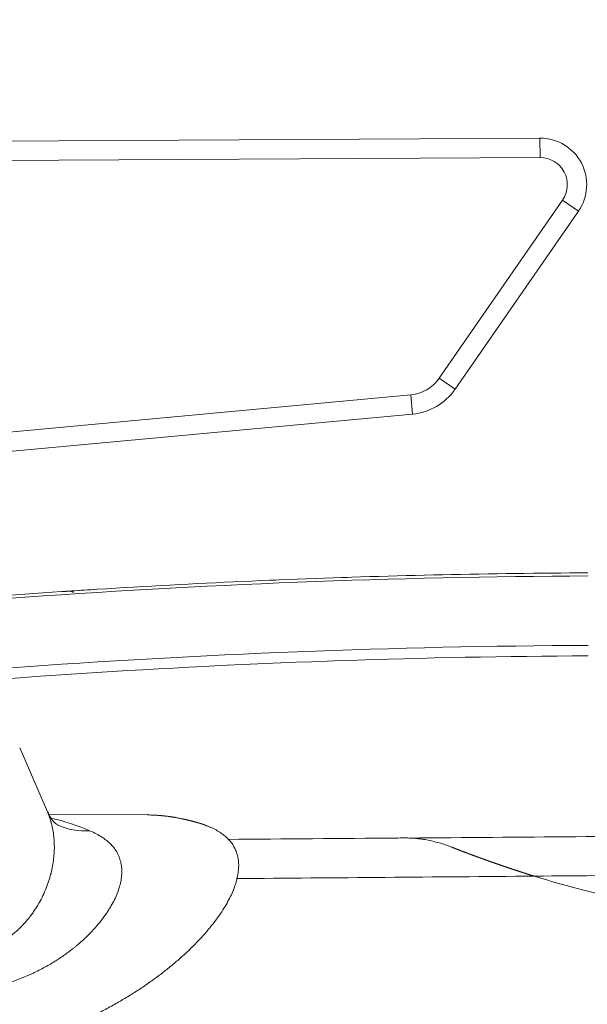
# Model space of a CAD drawing. Header units: millimetres. Extents: x 0 to 594, y 0 to 420.
# Tile 84 of 256: x 266.5 to 273.83, y 165.09 to 177.8. Entities that reach past the tile are written whole.
import ezdxf

# ---------------------------------------------------------------- set-up
doc = ezdxf.new("R2010")
doc.units = ezdxf.units.MM
doc.layers.add('1', color=7, linetype='Continuous', true_color=0xffffff)
doc.styles.add('Arial Unicode MS', font='txt')
doc.dimstyles.get("Standard").update_dxf_attribs({"dimtxt": 0.18, "dimasz": 0.18, "dimexe": 0.18, "dimexo": 0.0625, "dimgap": 0.09, "dimtad": 0, "dimtih": 1, "dimtoh": 1, "dimdec": 4, "dimzin": 0, "dimdsep": 46, "dimtxsty": 'Standard', "dimcen": 0.09, "dimadec": 0, "dimazin": 0, "dimtfac": 1, "dimtdec": 4, "dimtofl": 0, "dimtmove": 0, "dimatfit": 3, "dimfxl": 0, "dimtolj": 1, "dimtzin": 0, "dimarcsym": 0})

# ---------------------------------------------------------------- blocks, each defined once
blk = doc.blocks.new('_U6')
at = {"layer": '1', "color": 18, "lineweight": 13}
for p, q in [((249.492, 222.88), (249.492, 205.581)), ((345.447, 147.949), (345.447, 209.581)), ((249.492, 207.581), (266.947, 207.581)), ((345.447, 207.581), (327.992, 207.581))]:
    blk.add_line(p, q, dxfattribs=at)
at = {"layer": '1', "color": 18}
for points in [[(249.492, 207.581), (252.992, 208.519), (252.992, 206.643)], [(345.447, 207.581), (341.947, 206.643), (341.947, 208.519)]]:
    blk.add_solid(points, dxfattribs=at)
at = {"layer": '1', "color": 18, "linetype": 'Continuous', "lineweight": 13, "char_height": 3.5, "attachment_point": 7, "line_spacing_factor": 1.047437, "style": 'Arial Unicode MS'}
for s, insert in [('\\fArial Unicode MS|b0|i0;\\W1.0000;LCG (DRY WEIGHT)', (281.299, 204.945)), ('\\fArial Unicode MS|b0|i0;\\W1.0000;1.92', (268.632, 204.945))]:
    blk.add_mtext(s, dxfattribs=dict(at, insert=insert))
blk = doc.blocks.new('_U9')
at = {"layer": '1', "color": 18, "lineweight": 13}
for p, q in [((249.492, 164.64), (361.654, 164.64)), ((359.654, 164.64), (359.654, 150.774)), ((359.654, 124.367), (359.654, 138.607)), ((160.769, 124.367), (361.654, 124.367))]:
    blk.add_line(p, q, dxfattribs=at)
at = {"layer": '1', "color": 18}
for points in [[(359.654, 164.64), (360.592, 161.14), (358.717, 161.14)], [(359.654, 124.367), (358.717, 127.867), (360.592, 127.867)]]:
    blk.add_solid(points, dxfattribs=at)
at = {"layer": '1', "color": 18, "linetype": 'Continuous', "lineweight": 13, "char_height": 3.5, "attachment_point": 7, "rotation": 90, "line_spacing_factor": 1.047437, "style": 'Arial Unicode MS'}
for s, insert in [('\\fArial Unicode MS|b0|i0;\\W1.0000;SINGLE POINT LIFT* EYE', (369.695, 140.265)), ('\\fArial Unicode MS|b0|i0;\\W1.0000;0.81', (362.633, 140.265))]:
    blk.add_mtext(s, dxfattribs=dict(at, insert=insert))
blk = doc.blocks.new('_U10')
at = {"layer": '1', "color": 18, "lineweight": 13}
for p, q in [((249.492, 222.88), (380.277, 222.88)), ((378.277, 222.88), (378.277, 151.235)), ((378.277, 124.367), (378.277, 139.069)), ((160.769, 124.367), (380.277, 124.367))]:
    blk.add_line(p, q, dxfattribs=at)
at = {"layer": '1', "color": 18}
for points in [[(378.277, 222.88), (379.215, 219.38), (377.339, 219.38)], [(378.277, 124.367), (377.339, 127.867), (379.215, 127.867)]]:
    blk.add_solid(points, dxfattribs=at)
at = {"layer": '1', "color": 18, "linetype": 'Continuous', "lineweight": 13, "char_height": 3.5, "attachment_point": 7, "rotation": 90, "line_spacing_factor": 1.047437, "style": 'Arial Unicode MS'}
for s, insert in [('\\fArial Unicode MS|b0|i0;\\W1.0000;LIFTING STROPS* EYE', (388.318, 140.726)), ('\\fArial Unicode MS|b0|i0;\\W1.0000;1.97', (381.256, 140.726))]:
    blk.add_mtext(s, dxfattribs=dict(at, insert=insert))

msp = doc.modelspace()

# ---------------------------------------------------------------- linework, layer by layer
at = {"layer": '1', "color": 155, "linetype": 'Continuous', "lineweight": 13}
for p, q in [((261.777, 176.212), (273.222, 176.272)), ((273.222, 176.272), (273.223, 176.022)), ((273.223, 176.022), (261.778, 175.962)), ((271.919, 173.172), (273.512, 175.472)), ((273.512, 175.472), (273.718, 175.33)), ((273.718, 175.33), (272.125, 173.029)), ((271.919, 173.172), (272.125, 173.029)), ((264.03, 172.26), (271.554, 172.958)), ((271.554, 172.958), (271.577, 172.709)), ((271.577, 172.709), (264.054, 172.011)), ((266.862, 167.575), (266.507, 168.398)), ((268.153, 167.533), (266.885, 167.537))]:
    msp.add_line(p, q, dxfattribs=at)
for centre, radius, start, end in [((273.225, 175.672), 0.6, 325.3, 90.3), ((273.225, 175.672), 0.35, 325.3, 90.3), ((271.508, 173.456), 0.5, 275.3, 325.3), ((271.508, 173.456), 0.75, 275.3, 325.3)]:
    msp.add_arc(centre, radius, start, end, dxfattribs=at)
for centre, major_axis, ratio, start_param, end_param in [((267.145, 170.273), (0.01, -0.15), 0.80843, 2.584095, 3.141593), ((270.506, 156.274), (-4.585, 11.155), 0.340491, 5.950734, 6.05104), ((267.415, 168.31), (-0.42, -0.907), 0.906369, 6.276799, 6.751947)]:
    msp.add_ellipse(centre, major_axis=major_axis, ratio=ratio, start_param=start_param, end_param=end_param, dxfattribs=at)
for points, knots in [([(259.994, 169.716), (260.86, 169.831), (261.728, 169.935), (263.841, 170.163), (265.088, 170.276), (267.586, 170.459), (268.836, 170.529), (271.338, 170.626), (272.589, 170.653), (273.841, 170.659)], [0, 0, 0, 0, 0.188751, 0.188751, 0.459167, 0.459167, 0.729584, 0.729584, 1, 1, 1, 1]), ([(272.891, 170.65), (272.906, 170.651), (272.922, 170.651), (272.957, 170.651), (272.976, 170.651), (273, 170.652), (273.004, 170.652), (273.009, 170.652)], [0, 0, 0, 0, 0.449564, 0.449564, 0.899129, 0.899129, 1, 1, 1, 1]), ([(273.337, 170.655), (273.338, 170.655), (273.341, 170.655), (273.345, 170.655), (273.35, 170.656), (273.355, 170.656), (273.36, 170.656), (273.366, 170.656), (273.374, 170.656), (273.383, 170.656), (273.394, 170.656), (273.406, 170.656), (273.414, 170.656), (273.418, 170.656)], [0, 0, 0, 0, 0.072145, 0.143497, 0.21438, 0.285123, 0.356057, 0.427511, 0.499807, 0.624434, 0.74957, 0.874648, 1, 1, 1, 1]), ([(273.842, 170.619), (271.34, 170.608), (268.837, 170.51), (264.212, 170.171), (262.089, 169.953), (259.976, 169.674)], [0, 0, 0, 0, 0.540011, 0.540011, 1, 1, 1, 1]), ([(269.732, 170.563), (269.733, 170.563), (269.736, 170.563), (269.74, 170.563), (269.745, 170.564), (269.75, 170.564), (269.756, 170.564), (269.761, 170.564), (269.769, 170.564), (269.778, 170.565), (269.789, 170.565), (269.801, 170.566), (269.809, 170.566), (269.813, 170.566)], [0, 0, 0, 0, 0.072133, 0.143477, 0.214356, 0.285099, 0.356037, 0.427498, 0.499806, 0.624429, 0.749569, 0.874646, 1, 1, 1, 1]), ([(270.659, 170.598), (270.661, 170.598), (270.666, 170.598), (270.673, 170.599), (270.679, 170.599), (270.686, 170.599), (270.692, 170.599), (270.698, 170.599), (270.706, 170.6), (270.715, 170.6), (270.724, 170.6), (270.733, 170.601), (270.738, 170.601), (270.74, 170.601)], [0, 0, 0, 0, 0.072179, 0.143556, 0.214454, 0.285198, 0.35612, 0.427545, 0.499795, 0.624485, 0.749551, 0.874701, 1, 1, 1, 1]), ([(267.054, 170.417), (267.056, 170.417), (267.061, 170.418), (267.068, 170.418), (267.074, 170.419), (267.081, 170.419), (267.087, 170.42), (267.094, 170.42), (267.101, 170.42), (267.11, 170.421), (267.12, 170.422), (267.128, 170.422), (267.133, 170.423), (267.136, 170.423)], [0, 0, 0, 0, 0.072195, 0.143585, 0.214489, 0.285231, 0.356139, 0.427539, 0.499749, 0.624458, 0.749488, 0.874699, 1, 1, 1, 1]), ([(260.244, 168.805), (262.27, 169.07), (264.304, 169.278), (268.839, 169.613), (271.341, 169.711), (273.842, 169.722)], [0, 0, 0, 0, 0.449472, 0.449472, 1, 1, 1, 1]), ([(331.426, 167.716), (330.541, 167.709), (328.685, 167.694), (325.769, 167.671), (322.591, 167.645), (319.148, 167.617), (315.417, 167.587), (311.393, 167.554), (307.074, 167.518), (302.48, 167.48), (297.614, 167.44), (292.507, 167.399), (287.164, 167.356), (281.588, 167.312), (276.348, 167.272), (272.967, 167.246), (271.532, 167.235)], [0, 0, 0, 0, 0.044318, 0.092978, 0.146046, 0.203522, 0.265409, 0.332954, 0.405073, 0.481764, 0.563019, 0.648834, 0.737546, 0.830639, 0.928106, 1, 1, 1, 1]), ([(265.247, 165.709), (265.275, 165.705), (265.304, 165.701), (265.362, 165.696), (265.391, 165.694), (265.448, 165.691), (265.477, 165.69), (265.534, 165.69), (265.563, 165.691), (265.62, 165.693), (265.649, 165.695), (265.681, 165.698), (265.685, 165.698), (265.692, 165.699), (265.695, 165.699), (265.706, 165.701), (265.727, 165.703), (265.755, 165.707), (265.776, 165.71), (265.79, 165.712), (265.797, 165.714), (265.818, 165.717), (265.859, 165.725), (265.899, 165.735), (265.978, 165.756), (266.028, 165.773), (266.1, 165.802), (266.124, 165.812), (266.153, 165.825), (266.159, 165.828), (266.17, 165.834), (266.187, 165.842), (266.215, 165.857), (266.237, 165.869), (266.253, 165.878), (266.258, 165.882), (266.269, 165.888), (266.274, 165.891), (266.3, 165.907), (266.319, 165.92), (266.358, 165.947), (266.376, 165.961), (266.412, 165.988), (266.429, 166.003), (266.463, 166.032), (266.479, 166.046), (266.51, 166.076), (266.525, 166.091), (266.555, 166.122), (266.569, 166.137), (266.596, 166.169), (266.609, 166.184), (266.625, 166.204), (266.628, 166.208), (266.635, 166.216), (266.644, 166.228), (266.653, 166.24), (266.671, 166.264), (266.682, 166.281), (266.715, 166.329), (266.735, 166.361), (266.772, 166.426), (266.789, 166.459), (266.82, 166.523), (266.834, 166.556), (266.859, 166.62), (266.871, 166.652), (266.886, 166.701), (266.891, 166.717), (266.898, 166.741), (266.901, 166.753), (266.904, 166.765), (266.907, 166.773), (266.908, 166.777), (266.917, 166.812), (266.923, 166.844), (266.935, 166.906), (266.939, 166.937), (266.946, 166.998), (266.949, 167.028), (266.952, 167.088), (266.952, 167.118), (266.951, 167.176), (266.949, 167.205), (266.944, 167.261), (266.941, 167.289), (266.932, 167.345), (266.926, 167.372), (266.917, 167.413), (266.913, 167.426), (266.909, 167.443), (266.908, 167.446), (266.906, 167.453), (266.905, 167.456), (266.902, 167.466), (266.892, 167.499), (266.88, 167.531), (266.867, 167.562), (266.865, 167.568), (266.862, 167.574)], [0, 0, 0, 0, 0.019807, 0.019807, 0.039613, 0.039613, 0.05942, 0.05942, 0.079227, 0.079227, 0.099033, 0.099033, 0.101509, 0.101509, 0.103985, 0.103985, 0.108937, 0.11884, 0.123792, 0.123792, 0.128743, 0.128743, 0.138647, 0.158453, 0.158453, 0.198067, 0.198067, 0.217874, 0.217874, 0.222825, 0.222825, 0.227777, 0.23768, 0.247584, 0.247584, 0.252535, 0.252535, 0.257487, 0.257487, 0.277294, 0.277294, 0.2971, 0.2971, 0.316907, 0.316907, 0.336714, 0.336714, 0.35652, 0.35652, 0.376327, 0.376327, 0.396134, 0.396134, 0.401085, 0.401085, 0.406037, 0.41594, 0.41594, 0.435747, 0.435747, 0.47536, 0.47536, 0.514974, 0.514974, 0.554587, 0.554587, 0.594201, 0.594201, 0.614007, 0.614007, 0.623911, 0.628862, 0.628862, 0.633814, 0.633814, 0.673427, 0.673427, 0.713041, 0.713041, 0.752654, 0.752654, 0.792267, 0.792267, 0.831881, 0.831881, 0.871494, 0.871494, 0.911108, 0.911108, 0.930914, 0.930914, 0.935866, 0.935866, 0.940818, 0.940818, 0.950721, 0.990334, 0.990334, 1, 1, 1, 1]), ([(266.997, 167.401), (266.998, 167.401), (266.999, 167.401), (266.97, 167.418), (266.908, 167.482), (266.878, 167.545), (266.866, 167.576)], [0, 0, 0, 0, 0.062458, 0.380132, 0.736607, 1, 1, 1, 1]), ([(268.405, 167.516), (268.403, 167.516), (268.4, 167.517), (268.394, 167.517), (268.389, 167.518), (268.384, 167.519), (268.379, 167.519), (268.374, 167.52), (268.368, 167.52), (268.363, 167.521), (268.358, 167.521), (268.354, 167.522), (268.349, 167.522), (268.344, 167.523), (268.339, 167.523), (268.334, 167.524), (268.329, 167.524), (268.325, 167.525), (268.32, 167.525), (268.316, 167.525), (268.311, 167.526), (268.307, 167.526), (268.302, 167.527), (268.293, 167.527), (268.278, 167.528), (268.258, 167.53), (268.238, 167.531), (268.203, 167.532), (268.175, 167.533), (268.153, 167.533)], [0, 0, 0, 0, 0.020824, 0.041485, 0.061984, 0.082322, 0.102497, 0.122509, 0.14236, 0.162049, 0.181575, 0.20094, 0.220142, 0.239182, 0.25806, 0.276775, 0.295329, 0.313721, 0.33195, 0.350017, 0.367922, 0.385665, 0.403246, 0.420665, 0.499783, 0.578739, 0.657532, 0.736164, 1, 1, 1, 1]), ([(268.81, 167.431), (268.808, 167.431), (268.804, 167.432), (268.799, 167.434), (268.793, 167.435), (268.788, 167.437), (268.783, 167.438), (268.777, 167.44), (268.772, 167.441), (268.767, 167.443), (268.761, 167.444), (268.756, 167.446), (268.751, 167.447), (268.745, 167.449), (268.74, 167.45), (268.735, 167.452), (268.73, 167.453), (268.725, 167.454), (268.719, 167.456), (268.714, 167.457), (268.709, 167.458), (268.704, 167.459), (268.699, 167.461), (268.694, 167.462), (268.689, 167.463), (268.684, 167.465), (268.679, 167.466), (268.673, 167.467), (268.668, 167.468), (268.663, 167.469), (268.659, 167.47), (268.654, 167.472), (268.649, 167.473), (268.644, 167.474), (268.639, 167.475), (268.634, 167.476), (268.629, 167.477), (268.624, 167.478), (268.619, 167.479), (268.614, 167.48), (268.61, 167.481), (268.6, 167.483), (268.585, 167.487), (268.564, 167.491), (268.544, 167.494), (268.528, 167.497), (268.516, 167.5), (268.507, 167.501), (268.498, 167.503), (268.49, 167.504), (268.481, 167.505), (268.471, 167.507), (268.462, 167.508), (268.453, 167.51), (268.444, 167.511), (268.434, 167.512), (268.424, 167.514), (268.415, 167.515), (268.408, 167.516), (268.405, 167.516)], [0, 0, 0, 0, 0.013185, 0.026335, 0.03945, 0.052529, 0.065574, 0.078583, 0.091557, 0.104496, 0.1174, 0.130269, 0.143102, 0.155901, 0.168664, 0.181393, 0.194086, 0.206744, 0.219367, 0.231954, 0.244507, 0.257024, 0.269507, 0.281954, 0.294366, 0.306743, 0.319085, 0.331392, 0.343664, 0.3559, 0.368102, 0.380268, 0.392399, 0.404495, 0.416556, 0.428582, 0.440573, 0.452528, 0.464449, 0.476334, 0.488185, 0.5, 0.55007, 0.600093, 0.65007, 0.7, 0.721263, 0.742829, 0.764697, 0.786867, 0.80934, 0.832114, 0.855191, 0.87857, 0.902252, 0.926235, 0.950521, 0.97511, 1, 1, 1, 1]), ([(264.653, 164.311), (264.657, 164.311), (264.665, 164.311), (264.676, 164.311), (264.687, 164.311), (264.697, 164.311), (264.706, 164.311), (264.715, 164.311), (264.723, 164.311), (264.733, 164.311), (264.744, 164.311), (264.757, 164.312), (264.77, 164.312), (264.783, 164.312), (264.796, 164.312), (264.831, 164.313), (264.887, 164.314), (264.99, 164.318), (265.12, 164.325), (265.326, 164.341), (265.582, 164.37), (265.851, 164.414), (266.082, 164.462), (266.278, 164.508), (266.471, 164.561), (266.659, 164.619), (266.844, 164.682), (267.024, 164.75), (267.198, 164.823), (267.368, 164.899), (267.532, 164.98), (267.691, 165.064), (267.843, 165.152), (267.989, 165.241), (268.128, 165.333), (268.26, 165.427), (268.385, 165.522), (268.503, 165.619), (268.614, 165.715), (268.717, 165.812), (268.812, 165.908), (268.9, 166.004), (268.979, 166.099), (269.051, 166.193), (269.115, 166.284), (269.17, 166.374), (269.218, 166.461), (269.257, 166.546), (269.288, 166.629), (269.311, 166.708), (269.326, 166.783), (269.333, 166.856), (269.331, 166.925), (269.322, 166.99), (269.305, 167.051), (269.28, 167.109), (269.247, 167.163), (269.206, 167.213), (269.158, 167.259), (269.103, 167.301), (269.051, 167.333), (269.006, 167.356), (268.97, 167.373), (268.94, 167.386), (268.918, 167.394), (268.903, 167.4), (268.888, 167.405), (268.875, 167.41), (268.863, 167.414), (268.852, 167.418), (268.843, 167.42), (268.835, 167.423), (268.828, 167.425), (268.819, 167.428), (268.813, 167.43), (268.81, 167.431)], [0, 0, 0, 0, 0.001182, 0.002305, 0.00337, 0.004376, 0.005323, 0.006211, 0.00704, 0.007811, 0.009116, 0.010419, 0.011721, 0.013023, 0.014323, 0.015623, 0.023429, 0.031245, 0.046873, 0.062489, 0.093793, 0.124968, 0.145771, 0.166585, 0.187453, 0.208301, 0.229115, 0.249939, 0.270706, 0.29152, 0.312424, 0.333235, 0.35405, 0.37491, 0.395681, 0.416503, 0.437415, 0.458228, 0.47906, 0.499948, 0.520732, 0.541564, 0.562479, 0.583297, 0.604129, 0.625011, 0.645801, 0.666633, 0.687541, 0.708345, 0.72917, 0.750046, 0.770809, 0.791628, 0.812534, 0.833324, 0.854144, 0.875021, 0.895781, 0.916601, 0.937509, 0.947925, 0.958339, 0.968754, 0.972696, 0.976614, 0.980507, 0.984377, 0.986944, 0.989548, 0.992189, 0.993678, 0.995476, 0.997583, 1, 1, 1, 1]), ([(267.412, 167.328), (267.44, 167.316), (267.468, 167.303), (267.519, 167.276), (267.567, 167.248), (267.63, 167.202), (267.685, 167.152), (267.715, 167.116), (267.742, 167.079), (267.755, 167.06), (267.776, 167.02), (267.785, 166.999), (267.797, 166.967), (267.801, 166.956), (267.805, 166.939), (267.807, 166.934), (267.809, 166.925), (267.809, 166.922), (267.811, 166.917), (267.816, 166.891), (267.823, 166.841), (267.823, 166.792), (267.82, 166.742), (267.817, 166.717), (267.808, 166.664), (267.802, 166.638), (267.787, 166.584), (267.777, 166.556), (267.756, 166.5), (267.743, 166.471), (267.715, 166.413), (267.7, 166.383), (267.68, 166.349), (267.678, 166.345), (267.673, 166.338), (267.666, 166.326), (267.65, 166.3), (267.635, 166.277), (267.604, 166.231), (267.581, 166.2), (267.533, 166.138), (267.507, 166.107), (267.452, 166.045), (267.423, 166.014), (267.36, 165.952), (267.327, 165.92), (267.274, 165.874), (267.256, 165.858), (267.228, 165.835), (267.218, 165.827), (267.204, 165.815), (267.199, 165.812), (267.189, 165.804), (267.145, 165.769), (267.099, 165.735), (267.012, 165.676), (266.967, 165.647), (266.873, 165.59), (266.823, 165.563), (266.746, 165.523), (266.72, 165.51), (266.68, 165.49), (266.659, 165.481), (266.639, 165.472), (266.625, 165.465), (266.618, 165.462), (266.555, 165.435), (266.497, 165.412), (266.379, 165.369), (266.319, 165.349), (266.194, 165.313), (266.131, 165.296), (266.049, 165.278), (266.024, 165.272), (265.999, 165.267), (265.982, 165.264), (265.974, 165.262), (265.932, 165.254), (265.899, 165.248), (265.797, 165.232), (265.73, 165.223), (265.593, 165.209), (265.524, 165.204), (265.385, 165.197), (265.315, 165.196), (265.245, 165.196)], [0, 0, 0, 0, 0.03125, 0.03125, 0.0625, 0.09375, 0.125, 0.15625, 0.15625, 0.1875, 0.1875, 0.21875, 0.21875, 0.234375, 0.234375, 0.242188, 0.242188, 0.246094, 0.246094, 0.25, 0.28125, 0.3125, 0.3125, 0.34375, 0.34375, 0.375, 0.375, 0.40625, 0.40625, 0.4375, 0.4375, 0.46875, 0.46875, 0.472656, 0.472656, 0.476563, 0.484375, 0.5, 0.5, 0.53125, 0.53125, 0.5625, 0.5625, 0.59375, 0.59375, 0.625, 0.625, 0.640625, 0.640625, 0.648438, 0.648438, 0.652344, 0.652344, 0.65625, 0.6875, 0.6875, 0.71875, 0.71875, 0.75, 0.75, 0.765625, 0.765625, 0.773438, 0.777344, 0.777344, 0.78125, 0.78125, 0.8125, 0.8125, 0.84375, 0.84375, 0.875, 0.875, 0.882813, 0.886719, 0.886719, 0.890625, 0.890625, 0.90625, 0.90625, 0.9375, 0.9375, 0.96875, 0.96875, 1, 1, 1, 1]), ([(271.371, 167.234), (271.376, 167.234), (271.382, 167.234), (271.425, 167.237), (271.474, 167.237), (271.522, 167.236), (271.532, 167.235)], [0, 0, 0, 0, 0.096213, 0.096213, 0.814216, 1, 1, 1, 1]), ([(271.532, 167.235), (271.561, 167.234), (271.589, 167.232), (271.628, 167.229), (271.637, 167.228), (271.657, 167.225), (271.685, 167.222), (271.714, 167.218), (271.772, 167.208), (271.811, 167.2), (271.926, 167.172), (272.003, 167.148), (272.079, 167.118)], [0, 0, 0, 0, 0.156341, 0.156341, 0.209069, 0.209069, 0.261798, 0.367255, 0.367255, 0.57817, 0.57817, 1, 1, 1, 1]), ([(272.079, 167.118), (272.08, 167.117), (272.082, 167.117), (272.085, 167.116), (272.088, 167.114), (272.09, 167.113), (272.093, 167.112), (272.096, 167.111), (272.099, 167.11), (272.102, 167.109), (272.105, 167.108), (272.108, 167.107), (272.11, 167.106), (272.113, 167.104), (272.116, 167.103), (272.119, 167.102), (272.122, 167.101), (272.125, 167.1), (272.128, 167.099), (272.131, 167.098), (272.134, 167.096), (272.137, 167.095), (272.14, 167.094), (272.143, 167.093), (272.146, 167.092), (272.149, 167.09), (272.152, 167.089), (272.155, 167.088), (272.159, 167.087), (272.162, 167.086), (272.165, 167.085), (272.168, 167.083), (272.171, 167.082), (272.174, 167.081), (272.177, 167.08), (272.181, 167.078), (272.184, 167.077), (272.187, 167.076), (272.19, 167.075), (272.193, 167.074), (272.197, 167.072), (272.2, 167.071), (272.203, 167.07), (272.206, 167.069), (272.21, 167.067), (272.213, 167.066), (272.216, 167.065), (272.22, 167.064), (272.223, 167.062), (272.226, 167.061), (272.23, 167.06), (272.233, 167.058), (272.236, 167.057), (272.24, 167.056), (272.243, 167.055), (272.247, 167.053), (272.25, 167.052), (272.253, 167.051), (272.257, 167.049), (272.26, 167.048), (272.264, 167.047), (272.267, 167.045), (272.271, 167.044), (272.274, 167.043), (272.278, 167.041), (272.281, 167.04), (272.285, 167.039), (272.288, 167.037), (272.292, 167.036), (272.296, 167.035), (272.299, 167.033), (272.303, 167.032), (272.306, 167.031), (272.31, 167.029), (272.314, 167.028), (272.317, 167.027), (272.321, 167.025), (272.325, 167.024), (272.328, 167.023), (272.332, 167.021), (272.336, 167.02), (272.339, 167.018), (272.343, 167.017), (272.347, 167.016), (272.351, 167.014), (272.354, 167.013), (272.358, 167.011), (272.362, 167.01), (272.366, 167.009), (272.369, 167.007), (272.373, 167.006), (272.377, 167.004), (272.381, 167.003), (272.385, 167.002), (272.389, 167), (272.393, 166.999), (272.396, 166.997), (272.4, 166.996), (272.404, 166.994), (272.408, 166.993), (272.412, 166.992), (272.416, 166.99), (272.42, 166.989), (272.424, 166.987), (272.428, 166.986), (272.432, 166.984), (272.436, 166.983), (272.44, 166.981), (272.444, 166.98), (272.448, 166.979), (272.452, 166.977), (272.456, 166.976), (272.46, 166.974), (272.464, 166.973), (272.468, 166.971), (272.472, 166.97), (272.476, 166.968), (272.48, 166.967), (272.484, 166.965), (272.489, 166.964), (272.493, 166.962), (272.497, 166.961), (272.501, 166.959), (272.505, 166.958), (272.509, 166.956), (272.514, 166.955), (272.518, 166.953), (272.522, 166.952), (272.526, 166.95), (272.531, 166.949), (272.535, 166.947), (272.539, 166.946), (272.543, 166.944), (272.548, 166.943), (272.552, 166.941), (272.556, 166.939), (272.56, 166.938), (272.565, 166.936), (272.569, 166.935), (272.573, 166.933), (272.578, 166.932), (272.582, 166.93), (272.587, 166.929), (272.591, 166.927), (272.595, 166.926), (272.6, 166.924), (272.604, 166.922), (272.609, 166.921), (272.613, 166.919), (272.618, 166.918), (272.622, 166.916), (272.626, 166.915), (272.631, 166.913), (272.635, 166.911), (272.64, 166.91), (272.644, 166.908), (272.649, 166.907), (272.654, 166.905), (272.658, 166.904), (272.663, 166.902), (272.667, 166.9), (272.672, 166.899), (272.676, 166.897), (272.681, 166.896), (272.686, 166.894), (272.69, 166.892), (272.695, 166.891), (272.699, 166.889), (272.704, 166.888), (272.709, 166.886), (272.713, 166.884), (272.718, 166.883), (272.723, 166.881), (272.727, 166.88), (272.732, 166.878), (272.737, 166.876), (272.742, 166.875), (272.746, 166.873), (272.751, 166.871), (272.756, 166.87), (272.761, 166.868), (272.765, 166.867), (272.77, 166.865), (272.775, 166.863), (272.78, 166.862), (272.785, 166.86), (272.789, 166.858), (272.794, 166.857), (272.799, 166.855), (272.804, 166.853), (272.809, 166.852), (272.814, 166.85), (272.819, 166.849), (272.824, 166.847), (272.828, 166.845), (272.833, 166.844), (272.838, 166.842), (272.843, 166.84), (272.848, 166.839), (272.853, 166.837), (272.858, 166.835), (272.863, 166.834), (272.868, 166.832), (272.873, 166.83), (272.878, 166.829), (272.883, 166.827), (272.888, 166.825), (272.893, 166.824), (272.898, 166.822), (272.903, 166.82), (272.908, 166.819), (272.914, 166.817), (272.919, 166.815), (272.924, 166.814), (272.929, 166.812), (272.934, 166.81), (272.939, 166.809), (272.944, 166.807), (272.949, 166.805), (272.954, 166.804), (272.96, 166.802), (272.965, 166.8), (272.97, 166.799), (272.975, 166.797), (272.98, 166.795), (272.986, 166.793), (272.991, 166.792), (272.996, 166.79), (273.001, 166.788), (273.007, 166.787), (273.012, 166.785), (273.017, 166.783), (273.022, 166.782), (273.028, 166.78), (273.033, 166.778), (273.038, 166.777), (273.044, 166.775), (273.049, 166.773), (273.054, 166.771), (273.06, 166.77), (273.065, 166.768), (273.07, 166.766), (273.076, 166.765), (273.081, 166.763), (273.087, 166.761), (273.092, 166.76), (273.097, 166.758), (273.103, 166.756), (273.108, 166.754), (273.114, 166.753), (273.119, 166.751), (273.125, 166.749), (273.13, 166.748), (273.136, 166.746), (273.141, 166.744), (273.145, 166.743), (273.147, 166.743)], [0, 0, 0, 0, 0.003937, 0.007874, 0.011811, 0.015747, 0.019684, 0.023621, 0.027558, 0.031494, 0.035431, 0.039368, 0.043304, 0.047241, 0.051178, 0.055114, 0.059051, 0.062987, 0.066924, 0.07086, 0.074797, 0.078733, 0.08267, 0.086606, 0.090543, 0.094479, 0.098416, 0.102352, 0.106288, 0.110225, 0.114161, 0.118097, 0.122034, 0.12597, 0.129906, 0.133843, 0.137779, 0.141715, 0.145652, 0.149588, 0.153524, 0.157461, 0.161397, 0.165333, 0.16927, 0.173206, 0.177142, 0.181078, 0.185015, 0.188951, 0.192887, 0.196824, 0.20076, 0.204696, 0.208633, 0.212569, 0.216505, 0.220442, 0.224378, 0.228314, 0.232251, 0.236187, 0.240123, 0.24406, 0.247996, 0.251932, 0.255869, 0.259805, 0.263742, 0.267678, 0.271614, 0.275551, 0.279487, 0.283424, 0.28736, 0.291297, 0.295233, 0.29917, 0.303106, 0.307043, 0.310979, 0.314916, 0.318852, 0.322789, 0.326725, 0.330662, 0.334598, 0.338535, 0.342472, 0.346408, 0.350345, 0.354281, 0.358218, 0.362155, 0.366091, 0.370028, 0.373965, 0.377902, 0.381838, 0.385775, 0.389712, 0.393649, 0.397585, 0.401522, 0.405459, 0.409396, 0.413333, 0.417269, 0.421206, 0.425143, 0.42908, 0.433017, 0.436954, 0.440891, 0.444828, 0.448765, 0.452702, 0.456639, 0.460576, 0.464513, 0.46845, 0.472387, 0.476324, 0.480261, 0.484198, 0.488135, 0.492072, 0.496009, 0.499946, 0.503883, 0.507821, 0.511758, 0.515695, 0.519632, 0.523569, 0.527506, 0.531444, 0.535381, 0.539318, 0.543255, 0.547193, 0.55113, 0.555067, 0.559004, 0.562942, 0.566879, 0.570816, 0.574754, 0.578691, 0.582628, 0.586566, 0.590503, 0.59444, 0.598378, 0.602315, 0.606253, 0.61019, 0.614127, 0.618065, 0.622002, 0.62594, 0.629877, 0.633814, 0.637752, 0.641689, 0.645627, 0.649564, 0.653502, 0.657439, 0.661377, 0.665314, 0.669252, 0.673189, 0.677127, 0.681064, 0.685001, 0.688939, 0.692876, 0.696814, 0.700751, 0.704689, 0.708626, 0.712564, 0.716501, 0.720439, 0.724376, 0.728314, 0.732251, 0.736189, 0.740126, 0.744064, 0.748001, 0.751939, 0.755876, 0.759814, 0.763751, 0.767689, 0.771626, 0.775564, 0.779501, 0.783439, 0.787376, 0.791314, 0.795251, 0.799189, 0.803126, 0.807064, 0.811001, 0.814939, 0.818876, 0.822814, 0.826751, 0.830689, 0.834626, 0.838564, 0.842501, 0.846439, 0.850376, 0.854314, 0.858251, 0.862189, 0.866126, 0.870064, 0.874001, 0.877939, 0.881876, 0.885813, 0.889751, 0.893688, 0.897626, 0.901563, 0.905501, 0.909438, 0.913376, 0.917313, 0.921251, 0.925188, 0.929126, 0.933063, 0.937001, 0.940938, 0.944876, 0.948813, 0.95275, 0.956688, 0.960625, 0.964563, 0.9685, 0.972438, 0.976375, 0.980313, 0.98425, 0.988188, 0.992125, 0.996063, 1, 1, 1, 1]), ([(273.147, 166.743), (273.756, 166.748), (274.365, 166.753), (275.584, 166.763), (276.194, 166.768), (278.022, 166.783), (279.241, 166.792), (282.897, 166.822), (285.335, 166.841), (290.211, 166.878), (292.648, 166.897), (296.305, 166.925), (297.524, 166.934), (299.961, 166.952), (302.399, 166.971), (306.056, 166.999), (308.493, 167.017), (310.931, 167.036), (312.15, 167.045), (314.588, 167.063), (315.807, 167.072), (319.463, 167.1), (321.901, 167.118), (326.776, 167.153), (329.214, 167.171), (331.652, 167.188)], [0, 0, 0, 0, 0.03125, 0.03125, 0.0625, 0.0625, 0.125, 0.125, 0.25, 0.25, 0.375, 0.375, 0.4375, 0.4375, 0.5, 0.5625, 0.625, 0.625, 0.6875, 0.6875, 0.75, 0.75, 0.875, 0.875, 1, 1, 1, 1]), ([(273.147, 166.743), (273.262, 166.707), (273.383, 166.67), (273.638, 166.599), (273.77, 166.564), (274.046, 166.495), (274.189, 166.462), (274.483, 166.399), (274.635, 166.37), (274.945, 166.316), (275.104, 166.292), (275.348, 166.26), (275.511, 166.24), (275.678, 166.224), (275.845, 166.21), (275.929, 166.203), (276.099, 166.193), (276.269, 166.184), (276.525, 166.177), (276.697, 166.176), (276.783, 166.177)], [0, 0, 0, 0, 0.125, 0.125, 0.25, 0.25, 0.375, 0.375, 0.5, 0.5, 0.625, 0.625, 0.6875, 0.75, 0.75, 0.8125, 0.8125, 0.875, 0.9375, 1, 1, 1, 1])]:
    msp.add_open_spline(points, degree=3, knots=knots, dxfattribs=at)
for points in [[(267.136, 170.423), (267.245, 170.43), (267.354, 170.437), (267.463, 170.444)], [(273.842, 169.587), (269.61, 169.568), (265.382, 169.3), (261.183, 168.787)], [(271.371, 167.235), (270.647, 167.229), (269.923, 167.223), (269.199, 167.217)], [(269.303, 166.711), (270.584, 166.721), (271.865, 166.732), (273.147, 166.743)]]:
    msp.add_open_spline(points, degree=3, dxfattribs=at)

# ---------------------------------------------------------------- dimensions: what is measured, and where the dimension line sits
at = {"layer": '1', "color": 18, "linetype": 'Continuous', "lineweight": 13}
for base, p2, text, picture, middle in [((378.277, 222.88), (249.492, 222.88), ' <> \\P\\fArial Unicode MS|b0|i0;\\C18;{\\H1.00x;\\fArial Unicode MS|b0|i0;LIFTING STROPS* EYE\\fArial Unicode MS|b0|i0;}\\C18;', '_U10', (378.277, 167.02)), ((359.654, 164.64), (249.492, 164.64), ' <> \\P\\fArial Unicode MS|b0|i0;\\C18;{\\H1.00x;\\fArial Unicode MS|b0|i0;SINGLE POINT LIFT* EYE\\fArial Unicode MS|b0|i0;}\\C18;', '_U9', (359.654, 201.723))]:
    dim = msp.add_linear_dim(base=base, p1=(160.769, 124.367), p2=p2, angle=90, text=text, dimstyle='Standard', override={"dimtxt": 3.5, "dimasz": 3.5, "dimexe": 2, "dimexo": 0, "dimgap": 1.5, "dimtih": 0, "dimtoh": 0, "dimdec": 2, "dimlfac": 0.02, "dimdsep": 46, "dimlunit": 2, "dimtxsty": 'Arial Unicode MS', "dimsah": 1, "dimse1": 0, "dimse2": 0, "dimsd1": 0, "dimsd2": 0, "dimclrd": 18, "dimclre": 18, "dimclrt": 18, "dimtol": 0, "dimtm": -0.1, "dimtfac": 1, "dimtdec": 2, "dimtofl": 1, "dimtmove": 0, "dimlwd": 13, "dimlwe": 13}, dxfattribs=at)
    dim.commit()
    dim.dimension.update_dxf_attribs({"geometry": picture, "text_midpoint": middle, "dimtype": 160})
dim = msp.add_linear_dim(base=(345.447, 207.581), p1=(249.492, 222.88), p2=(345.447, 147.949), text=' <> \\fArial Unicode MS|b0|i0;\\C18;{\\H1.00x;\\fArial Unicode MS|b0|i0;LCG (DRY WEIGHT)\\fArial Unicode MS|b0|i0;}\\C18;', dimstyle='Standard', override={"dimtxt": 3.5, "dimasz": 3.5, "dimexe": 2, "dimexo": 0, "dimgap": 1.5, "dimtih": 1, "dimtoh": 1, "dimdec": 2, "dimlfac": 0.02, "dimdsep": 46, "dimlunit": 2, "dimtxsty": 'Arial Unicode MS', "dimsah": 1, "dimse1": 0, "dimse2": 0, "dimsd1": 0, "dimsd2": 0, "dimclrd": 18, "dimclre": 18, "dimclrt": 18, "dimtol": 0, "dimtm": -0.1, "dimtfac": 1, "dimtdec": 2, "dimtofl": 1, "dimtmove": 0, "dimlwd": 13, "dimlwe": 13}, dxfattribs=at)
dim.commit()
dim.dimension.update_dxf_attribs({"geometry": '_U6', "text_midpoint": (297.469, 207.581), "dimtype": 160})

doc.saveas('drawing.dxf')
